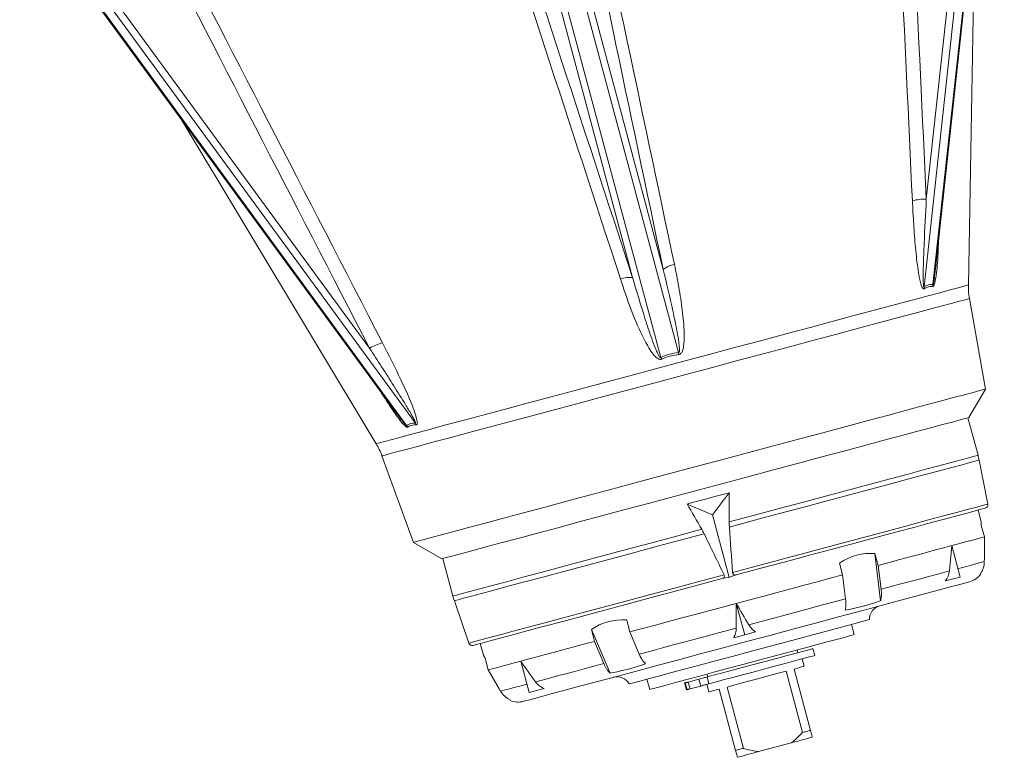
# Model space of a CAD drawing. Header units: millimetres. Extents: x 83 to 407, y -96 to 519.
# Tile 1 of 11: x 229 to 369, y -96 to 9. Entities that reach past the tile are written whole.
import ezdxf

# ---------------------------------------------------------------- set-up
doc = ezdxf.new("R2010")
doc.units = ezdxf.units.MM

msp = doc.modelspace()

# ---------------------------------------------------------------- linework, layer by layer
at = {"color": 7, "linetype": 'Continuous', "lineweight": 15}
for p, q in [((367.39, 62.82), (357.4, -29.18)), ((357.72, -16.74), (366.36, 62.82)), ((358.65, -28.85), (368.64, 63.15)), ((359.01, -26.61), (368.77, 63.24)), ((322.63, -38.5), (300.3, 44.84)), ((301.13, 45.34), (320.45, -26.73)), ((316.12, -27.88), (296.81, 44.18)), ((297.79, 44.17), (320.12, -39.17)), ((231.58, 26.71), (278.84, -37.87)), ((229.29, 25.86), (282.76, -47.21)), ((229.44, 25.86), (284.09, -48.83)), ((285.34, -48.49), (230.7, 26.19)), ((363.67, -28.92), (364.61, 24.96)), ((252.03, -5.21), (279.78, -51.4)), ((358.97, -26.89), (359, -26.61)), ((358.99, -26.78), (359.01, -26.61)), ((366.08, -43.67), (363.82, -30.83)), ((363.76, -47.7), (366.08, -43.67)), ((365.04, -53.05), (363.61, -47.73)), ((280.61, -53.13), (285.07, -65.38)), ((366.41, -59.96), (365.2, -53.73)), ((323.82, -59.95), (327.44, -61.49)), ((365.5, -62.48), (365.05, -60.81)), ((329.81, -70.34), (327.44, -61.49)), ((365.94, -64.61), (365.49, -62.93)), ((285.07, -65.38), (289.09, -67.7)), ((361.33, -65.84), (361, -69.43)), ((362.52, -70.29), (361.33, -65.84)), ((289.24, -67.66), (290.66, -72.98)), ((345.86, -69.99), (345.41, -68.31)), ((350.88, -68.65), (350.43, -66.96)), ((351.23, -73.65), (350.43, -66.96)), ((351.31, -72.02), (350.88, -68.65)), ((329.25, -70.4), (328.82, -70.52)), ((329.25, -70.4), (329.81, -70.34)), ((329.81, -70.34), (330.33, -70.11)), ((330.76, -70), (330.33, -70.11)), ((346.29, -73.37), (345.86, -69.99)), ((360.41, -70.85), (362.52, -70.29)), ((290.87, -73.64), (292.93, -79.65)), ((331.99, -78.47), (330.8, -74.03)), ((315.74, -78.06), (315.29, -76.38)), ((310.72, -79.4), (310.27, -77.72)), ((312.92, -83.91), (310.27, -77.72)), ((317.05, -81.2), (315.74, -78.06)), ((331.99, -78.47), (333.54, -78.05)), ((347.52, -78.45), (347.13, -77)), ((312.03, -82.55), (310.72, -79.4)), ((330.44, -78.88), (331.99, -78.47)), ((294.53, -79.7), (294.98, -81.38)), ((339.5, -81.01), (339.4, -80.62)), ((341.91, -81.4), (341.65, -80.43)), ((295.66, -83.44), (295.21, -81.76)), ((301.46, -86.65), (300.27, -82.21)), ((340.43, -82.93), (340.15, -81.87)), ((340.19, -92.32), (337.86, -83.62)), ((338.99, -83.32), (341.32, -92.01)), ((318.15, -84.76), (318.54, -86.21)), ((323.99, -85.16), (325.5, -84.76)), ((325.5, -84.76), (325.76, -85.73)), ((326.65, -84.04), (326.75, -84.42)), ((326.67, -84.45), (326.93, -85.41)), ((301.46, -86.65), (303.57, -86.08)), ((323.47, -85.3), (323.73, -86.27)), ((323.56, -85.28), (323.82, -86.25)), ((323.99, -85.16), (324.25, -86.13)), ((325.76, -85.73), (324.25, -86.13)), ((326.63, -85.49), (326.91, -86.56)), ((330.69, -94.86), (328.36, -86.17)), ((329.49, -85.87), (331.82, -94.56)), ((338.58, -93.78), (333.95, -95.02)), ((330.95, -95.83), (330.69, -94.86))]:
    msp.add_line(p, q, dxfattribs=at)
at = {"color": 8, "linetype": 'Continuous', "lineweight": 15, "flags": 128}
for points in [[(279.78, -51.4), (279.85, -51.38), (280.24, -51.28), (280.98, -51.08), (282.05, -50.79), (283.45, -50.42), (285.17, -49.96), (287.19, -49.42), (289.49, -48.8), (292.07, -48.11), (294.89, -47.35), (297.93, -46.54), (301.17, -45.67), (304.58, -44.76), (308.13, -43.8), (311.8, -42.82), (315.54, -41.82), (319.34, -40.8), (323.16, -39.78), (326.96, -38.76), (330.73, -37.75), (334.42, -36.76), (338, -35.8), (341.45, -34.88), (344.73, -34), (347.82, -33.17), (350.7, -32.4), (353.34, -31.69), (355.72, -31.05), (357.81, -30.49), (359.61, -30.01), (361.09, -29.61), (362.24, -29.31), (363.06, -29.09), (363.54, -28.96), (363.67, -28.92)], [(280.61, -53.13), (280.68, -53.11), (281.06, -53.01), (281.79, -52.81), (282.86, -52.53), (284.24, -52.16), (285.95, -51.7), (287.95, -51.16), (290.24, -50.55), (292.79, -49.86), (295.59, -49.12), (298.61, -48.31), (301.82, -47.45), (305.21, -46.54), (308.73, -45.6), (312.36, -44.62), (316.08, -43.63), (319.85, -42.62), (323.64, -41.6), (327.41, -40.59), (331.14, -39.59), (334.8, -38.61), (338.36, -37.66), (341.78, -36.74), (345.03, -35.87), (348.1, -35.04), (350.96, -34.28), (353.57, -33.58), (355.93, -32.95), (358.01, -32.39), (359.79, -31.91), (361.26, -31.52), (362.4, -31.21), (363.22, -31), (363.69, -30.87), (363.82, -30.83)], [(329.79, -62.49), (333.36, -61.53), (336.88, -60.59), (340.32, -59.67), (343.64, -58.78), (346.81, -57.93), (349.8, -57.13), (352.6, -56.38), (355.16, -55.7), (357.46, -55.08), (359.49, -54.53), (361.23, -54.07), (362.65, -53.69), (363.75, -53.39), (364.52, -53.19), (364.95, -53.07), (365.04, -53.05)], [(365.2, -53.73), (365.1, -53.75), (364.66, -53.87), (363.89, -54.08), (362.78, -54.38), (361.34, -54.76), (359.6, -55.23), (357.56, -55.77), (355.24, -56.4), (352.67, -57.08), (349.87, -57.83), (346.86, -58.64), (343.68, -59.49), (340.36, -60.38), (336.92, -61.3), (333.39, -62.25), (329.82, -63.21)], [(330.28, -69.64), (333.8, -68.7), (337.29, -67.77), (340.7, -66.85), (344.02, -65.96), (347.2, -65.11), (350.22, -64.3), (353.05, -63.54), (355.66, -62.84), (358.03, -62.21), (360.14, -61.64), (361.97, -61.15), (363.5, -60.74), (364.72, -60.42), (365.62, -60.18), (366.18, -60.02), (366.4, -59.96), (366.41, -59.96)], [(290.66, -72.98), (290.75, -72.95), (291.18, -72.84), (291.95, -72.63), (293.05, -72.34), (294.47, -71.96), (296.21, -71.49), (298.24, -70.95), (300.54, -70.33), (303.1, -69.64), (305.9, -68.89), (308.89, -68.09), (312.06, -67.24), (315.38, -66.35), (318.82, -65.43), (322.34, -64.49), (325.91, -63.53)], [(326.24, -64.16), (322.67, -65.12), (319.14, -66.07), (315.7, -66.99), (312.38, -67.88), (309.2, -68.73), (306.19, -69.54), (303.39, -70.29), (300.82, -70.98), (298.5, -71.6), (296.46, -72.14), (294.72, -72.61), (293.28, -73), (292.17, -73.29), (291.4, -73.5), (290.96, -73.62), (290.87, -73.64)], [(362.21, -69.1), (362.69, -68.97), (363.42, -68.78), (364.06, -68.61), (364.61, -68.46), (365.08, -68.33), (365.45, -68.23), (365.74, -68.16), (365.93, -68.1)], [(292.93, -79.65), (292.94, -79.65), (293.16, -79.59), (293.73, -79.44), (294.62, -79.2), (295.84, -78.87), (297.37, -78.46), (299.2, -77.97), (301.31, -77.41), (303.68, -76.77), (306.3, -76.07), (309.12, -75.31), (312.14, -74.5), (315.32, -73.65), (318.64, -72.76), (322.05, -71.85), (325.54, -70.91), (329.06, -69.97)], [(297.41, -86.46), (297.61, -86.41), (297.9, -86.34), (298.27, -86.23), (298.74, -86.11), (299.29, -85.96), (299.93, -85.79), (300.66, -85.6), (301.14, -85.47)]]:
    msp.add_lwpolyline(points, dxfattribs=at)
at = {"color": 7, "linetype": 'Continuous', "lineweight": 15, "flags": 128}
for points in [[(336.06, -51.71), (339.63, -50.76), (343.07, -49.84), (346.37, -48.95), (349.49, -48.12), (352.4, -47.34), (355.09, -46.62), (357.52, -45.96), (359.68, -45.38), (361.55, -44.88), (363.12, -44.46), (364.36, -44.13), (365.28, -43.89), (365.85, -43.73), (366.08, -43.67), (366.08, -43.67)], [(363.76, -47.7), (363.66, -47.72), (363.24, -47.83), (362.49, -48.04), (361.41, -48.33), (360.01, -48.7), (358.3, -49.16), (356.31, -49.69), (354.05, -50.3), (351.54, -50.97), (348.8, -51.7), (345.86, -52.49), (342.74, -53.33), (339.47, -54.2), (336.09, -55.11), (332.62, -56.04), (329.09, -56.99), (325.54, -57.94), (321.99, -58.89), (318.49, -59.83), (315.06, -60.74), (311.73, -61.64), (308.53, -62.49), (305.5, -63.31), (302.66, -64.07), (300.03, -64.77), (297.64, -65.41), (295.51, -65.98), (293.66, -66.48), (292.11, -66.89), (290.87, -67.23), (289.95, -67.47), (289.36, -67.63), (289.1, -67.7), (289.09, -67.7)], [(285.07, -65.38), (285.19, -65.35), (285.65, -65.22), (286.45, -65.01), (287.58, -64.7), (289.04, -64.31), (290.81, -63.84), (292.88, -63.29), (295.22, -62.66), (297.83, -61.96), (300.67, -61.2), (303.72, -60.38), (306.96, -59.51), (310.36, -58.6), (313.89, -57.65), (317.52, -56.68), (321.22, -55.69), (324.95, -54.69), (328.69, -53.69), (332.4, -52.69), (336.06, -51.71)], [(323.82, -59.95), (324.57, -59.75), (325.32, -59.55), (326.07, -59.35), (326.81, -59.15), (327.56, -58.95), (328.31, -58.75), (329.06, -58.55), (329.81, -58.35)], [(366.05, -60.54), (365.92, -60.58), (365.45, -60.7), (364.65, -60.92), (363.51, -61.22), (362.06, -61.61), (360.3, -62.08), (358.25, -62.63), (355.94, -63.25), (353.37, -63.94), (350.59, -64.68), (347.6, -65.48), (344.45, -66.33), (341.16, -67.21), (337.76, -68.12), (334.28, -69.05), (330.76, -70)], [(365.5, -62.48), (365.49, -62.53), (365.49, -62.93)], [(361.33, -65.84), (362.26, -65.6), (363.09, -65.37), (363.82, -65.18), (364.45, -65.01), (364.98, -64.87), (365.41, -64.75), (365.72, -64.67), (365.94, -64.61)], [(365.93, -68.1), (365.94, -67.7), (365.94, -64.61)], [(350.88, -68.65), (352.45, -68.23), (353.95, -67.82), (355.38, -67.44), (356.74, -67.08), (358.01, -66.73), (359.21, -66.41), (360.32, -66.12), (361.33, -65.84)], [(351.31, -72.02), (352.75, -71.64), (354.12, -71.27), (355.44, -70.92), (356.69, -70.58), (357.87, -70.26), (358.99, -69.97), (360.03, -69.69), (361, -69.43)], [(328.82, -70.52), (325.3, -71.46), (321.83, -72.39), (318.43, -73.3), (315.13, -74.18), (311.98, -75.03), (309, -75.83), (306.21, -76.57), (303.64, -77.26), (301.33, -77.88), (299.28, -78.43), (297.52, -78.9), (296.07, -79.29), (294.93, -79.6), (294.13, -79.81), (293.66, -79.94), (293.54, -79.97)], [(300.67, -87.9), (300.84, -87.85), (301.36, -87.71), (302.21, -87.48), (303.4, -87.16), (304.9, -86.76), (306.7, -86.28), (308.78, -85.72), (311.12, -85.1), (313.69, -84.41), (316.46, -83.66), (319.4, -82.87), (322.49, -82.05), (325.68, -81.19), (328.95, -80.32), (332.25, -79.43), (335.55, -78.55), (338.82, -77.67), (342.01, -76.82), (345.1, -75.99), (348.04, -75.2), (350.81, -74.46), (353.38, -73.77), (355.72, -73.14), (357.8, -72.59), (359.6, -72.1), (361.1, -71.7), (362.29, -71.38), (363.14, -71.15), (363.66, -71.02), (363.83, -70.97)], [(330.8, -74.03), (332.74, -73.5), (334.68, -72.98), (336.61, -72.47), (338.52, -71.96), (340.4, -71.45), (342.26, -70.96), (344.08, -70.47), (345.86, -69.99)], [(332.56, -77.05), (334.33, -76.57), (336.1, -76.1), (337.86, -75.63), (339.6, -75.16), (341.31, -74.7), (343.01, -74.25), (344.67, -73.8), (346.29, -73.37)], [(315.74, -78.06), (317.52, -77.58), (319.34, -77.1), (321.2, -76.6), (323.08, -76.09), (324.99, -75.58), (326.92, -75.07), (328.86, -74.55), (330.8, -74.03)], [(315.62, -85.44), (315.8, -85.39), (316.31, -85.26), (317.16, -85.03), (318.33, -84.72), (319.78, -84.33), (321.5, -83.87), (323.44, -83.35), (325.57, -82.78), (327.84, -82.17), (330.22, -81.53), (332.64, -80.88), (335.06, -80.23), (337.43, -79.6), (339.71, -78.99), (341.84, -78.42), (343.78, -77.9), (345.5, -77.44), (346.95, -77.05), (348.11, -76.73), (348.96, -76.51), (349.48, -76.37), (349.65, -76.32)], [(317.05, -81.2), (318.68, -80.77), (320.34, -80.32), (322.03, -79.87), (323.75, -79.41), (325.49, -78.94), (327.25, -78.47), (329.01, -78), (330.79, -77.52)], [(300.27, -82.21), (301.29, -81.93), (302.39, -81.64), (303.59, -81.32), (304.87, -80.97), (306.22, -80.61), (307.65, -80.23), (309.16, -79.82), (310.72, -79.4)], [(347.52, -78.45), (347.42, -78.47), (347, -78.59), (346.25, -78.79), (345.19, -79.07), (343.84, -79.43), (342.24, -79.86), (340.43, -80.35), (338.44, -80.88), (336.33, -81.45), (334.14, -82.03), (331.92, -82.63), (329.72, -83.21), (327.61, -83.78), (325.62, -84.31), (323.81, -84.8), (322.21, -85.23), (320.86, -85.59), (319.81, -85.87), (319.06, -86.07), (318.63, -86.19), (318.54, -86.21)], [(326.67, -84.45), (327.54, -84.21), (328.69, -83.91), (330.07, -83.54), (331.61, -83.12), (333.24, -82.69), (334.9, -82.24), (336.51, -81.81), (338, -81.41), (339.3, -81.06), (340.35, -80.78), (341.12, -80.58), (341.55, -80.46), (341.65, -80.43)], [(295.21, -81.76), (295.01, -81.42), (294.98, -81.38)], [(295.66, -83.44), (295.88, -83.38), (296.2, -83.3), (296.62, -83.18), (297.15, -83.04), (297.78, -82.87), (298.51, -82.68), (299.34, -82.45), (300.27, -82.21)], [(341.91, -81.4), (341.81, -81.43), (341.38, -81.54), (340.61, -81.75), (339.56, -82.03), (338.26, -82.38), (336.77, -82.78), (335.16, -83.21), (333.5, -83.65), (331.87, -84.09), (330.33, -84.5), (328.95, -84.87), (327.8, -85.18), (326.93, -85.41)], [(297.41, -86.46), (297.21, -86.12), (295.66, -83.44)], [(302.35, -85.14), (303.32, -84.88), (304.36, -84.6), (305.47, -84.3), (306.66, -83.99), (307.91, -83.65), (309.23, -83.3), (310.6, -82.93), (312.03, -82.55)], [(337.86, -83.62), (336.92, -83.88), (335.89, -84.15), (334.8, -84.44), (333.67, -84.74), (332.55, -85.05), (331.46, -85.34), (330.43, -85.61), (329.49, -85.87)], [(340.43, -82.93), (340.34, -82.96), (340.06, -83.03), (339.61, -83.16), (338.99, -83.32)], [(325.5, -84.76), (325.69, -84.71), (325.86, -84.66), (326.03, -84.62), (326.19, -84.58), (326.33, -84.54), (326.46, -84.5), (326.57, -84.47), (326.67, -84.45)], [(323.47, -85.3), (323.48, -85.3), (323.51, -85.29), (323.56, -85.28)], [(323.56, -85.28), (323.57, -85.28), (323.61, -85.27), (323.65, -85.26), (323.7, -85.24), (323.76, -85.23), (323.83, -85.21), (323.91, -85.19), (323.99, -85.16)], [(323.82, -86.25), (323.77, -86.26), (323.74, -86.27), (323.73, -86.27)], [(324.25, -86.13), (324.17, -86.15), (324.09, -86.17), (324.02, -86.19), (323.96, -86.21), (323.91, -86.22), (323.86, -86.23), (323.83, -86.24), (323.82, -86.25)], [(326.93, -85.41), (326.83, -85.44), (326.72, -85.47), (326.59, -85.5), (326.45, -85.54), (326.29, -85.58), (326.12, -85.63), (325.95, -85.68), (325.76, -85.73)], [(328.36, -86.17), (327.74, -86.33), (327.28, -86.46), (327.01, -86.53), (326.91, -86.56)], [(340.19, -92.32), (340.34, -92.28), (340.49, -92.24), (340.64, -92.2), (340.78, -92.16), (340.92, -92.12), (341.06, -92.08), (341.19, -92.05), (341.32, -92.01)], [(338.58, -93.78), (339.06, -93.65), (339.53, -93.53), (339.96, -93.41), (340.36, -93.31), (340.72, -93.21), (341.05, -93.12), (341.33, -93.04), (341.57, -92.98)], [(330.69, -94.86), (330.82, -94.83), (330.95, -94.79), (331.08, -94.76), (331.22, -94.72), (331.37, -94.68), (331.51, -94.64), (331.66, -94.6), (331.82, -94.56)], [(330.95, -95.83), (331.19, -95.76), (331.47, -95.69), (331.8, -95.6), (332.16, -95.5), (332.56, -95.39), (333, -95.28), (333.46, -95.16), (333.95, -95.02)]]:
    msp.add_lwpolyline(points, dxfattribs=at)
at = {"color": 7, "linetype": 'Continuous', "lineweight": 15}
for centre, radius, start, end in [((357.69, -24.49), 7.75, 89.7795, 104.5739), ((322.57, -29.37), 3.4, 99.1443, 128.8255), ((315.6, -31.24), 3.4, 81.1739, 110.8556), ((359.47, -29.21), 2.07, 179.3263, 186.8595), ((360.86, -29.29), 2.25, 168.7093, 176.0603), ((373.67, -29.1), 10, 179, 190), ((282.74, -44.57), 7.75, 105.4276, 120.2192), ((344.01, -37.37), 21.41, 183.0129, 183.7398), ((301.21, -48.8), 21.22, 26.2559, 26.9894), ((283.57, -49.54), 2.07, 23.1354, 30.6757), ((282.4, -50.31), 2.25, 33.948, 41.2832), ((271.21, -56.55), 10, 20, 31), ((355.38, -55.64), 10, 11, 15), ((365.92, -60.06), 0.5, 285, 11), ((363.06, -68.07), 3, 285, 322.2284), ((300.32, -70.39), 10, 195, 199), ((351.65, -76.3), 2, 105, 180.5225), ((293.41, -79.49), 0.5, 199, 285), ((313.88, -86.42), 2, 29.4775, 105), ((299.89, -85), 3, 247.8585, 285)]:
    msp.add_arc(centre, radius, start, end, dxfattribs=at)
for centre, major_axis, ratio, start_param, end_param in [((350.84, -95.23), (7.8, 66.38), 0.148959, 6.281605, 6.403187), ((337.44, -98.82), (-16.1, 60.09), 0.343893, 6.222395, 6.343976), ((324.05, -102.41), (-39.95, 53.59), 0.148959, 6.163184, 6.284765), ((367.97, -212.74), (-27.59, 211.34), 0.124839, 0.735511, 0.763803), ((367.97, -212.74), (-81.77, 196.83), 0.124839, 5.519382, 5.547675), ((358.9, -144.37), (-23.33, 178.22), 0.115283, 1.082949, 1.123106), ((341.64, -148.99), (-68.91, 166), 0.115283, 5.160079, 5.200236), ((363.18, -194.88), (-14.18, 127.89), 0.243013, 6.237963, 6.402532), ((363.18, -194.88), (-51.67, 117.85), 0.243013, 6.163839, 6.328408)]:
    msp.add_ellipse(centre, major_axis=major_axis, ratio=ratio, start_param=start_param, end_param=end_param, dxfattribs=at)
for points in [[(355.74, -16.99), (354.65, 6.49), (353.53, 29.97), (352.41, 53.45)], [(354.36, 53.69), (355.49, 30.21), (356.61, 6.74), (357.72, -16.74)], [(320.45, -26.73), (315.72, -4.22), (310.99, 18.29), (306.26, 40.8)], [(307.8, 41.49), (312.53, 18.98), (317.28, -3.52), (322.04, -26.02)], [(294.64, 37.69), (301.8, 15.83), (308.96, -6.03), (316.12, -27.88)], [(314.39, -28.07), (307.26, -6.2), (300.11, 15.66), (292.97, 37.52)], [(248.35, 25.56), (259.12, 4.67), (269.89, -16.22), (280.68, -37.1)], [(278.84, -37.87), (268.06, -16.99), (257.3, 3.9), (246.54, 24.8)], [(327.44, -61.49), (328.22, -60.42), (329, -59.37), (329.81, -58.35)], [(329.82, -63.21), (329.8, -62.97), (329.79, -62.73), (329.79, -62.49)], [(325.91, -63.53), (326.03, -63.74), (326.14, -63.95), (326.24, -64.16)], [(330.8, -74.03), (330.8, -75.19), (330.8, -76.36), (330.79, -77.52)], [(332.56, -77.05), (331.97, -76.04), (331.38, -75.04), (330.8, -74.03)], [(302.35, -85.14), (301.65, -84.17), (300.96, -83.19), (300.27, -82.21)], [(338.58, -93.78), (339.17, -93.34), (339.69, -92.84), (340.19, -92.32)]]:
    msp.add_open_spline(points, degree=3, dxfattribs=at)
for points, knots in [([(357.72, -16.74), (357.61, -18.85), (357.5, -20.96), (357.37, -24.11), (357.33, -25.16), (357.29, -26.72), (357.28, -27.25), (357.28, -28.02), (357.28, -28.28), (357.3, -28.66), (357.3, -28.79), (357.32, -28.97), (357.32, -29.03), (357.34, -29.12), (357.35, -29.15), (357.36, -29.18), (357.37, -29.19), (357.38, -29.2), (357.39, -29.19), (357.4, -29.18)], [0, 0, 0, 0, 0.5, 0.5, 0.75, 0.75, 0.875, 0.875, 0.9375, 0.9375, 0.96875, 0.96875, 0.984375, 0.984375, 0.992187, 0.992187, 0.996094, 0.996094, 1, 1, 1, 1]), ([(357.41, -29.45), (357.38, -29.48), (357.34, -29.48), (357.27, -29.46), (357.24, -29.43), (357.18, -29.35), (357.15, -29.31), (357.1, -29.21), (357.08, -29.16), (357.01, -29), (356.97, -28.89), (356.9, -28.65), (356.87, -28.52), (356.78, -28.15), (356.73, -27.9), (356.64, -27.38), (356.6, -27.11), (356.48, -26.32), (356.41, -25.78), (356.29, -24.7), (356.23, -24.15), (356.08, -22.52), (356, -21.42), (355.86, -19.21), (355.8, -18.1), (355.74, -16.99)], [0, 0, 0, 0, 0.015625, 0.015625, 0.03125, 0.03125, 0.046875, 0.046875, 0.0625, 0.0625, 0.09375, 0.09375, 0.125, 0.125, 0.1875, 0.1875, 0.25, 0.25, 0.375, 0.375, 0.5, 0.5, 0.75, 0.75, 1, 1, 1, 1]), ([(322.04, -26.02), (322.26, -27.08), (322.47, -28.15), (322.85, -30.3), (323.02, -31.38), (323.22, -33), (323.28, -33.54), (323.38, -34.63), (323.41, -35.17), (323.43, -35.99), (323.43, -36.27), (323.42, -36.81), (323.4, -37.09), (323.33, -37.64), (323.29, -37.92), (323.15, -38.31), (323.09, -38.44), (322.96, -38.61), (322.91, -38.66), (322.79, -38.74), (322.72, -38.76), (322.64, -38.77)], [0, 0, 0, 0, 0.25, 0.25, 0.5, 0.5, 0.625, 0.625, 0.75, 0.75, 0.8125, 0.8125, 0.875, 0.875, 0.9375, 0.9375, 0.96875, 0.96875, 0.984375, 0.984375, 1, 1, 1, 1]), ([(316.12, -27.88), (316.68, -29.81), (317.25, -31.74), (318.17, -34.61), (318.48, -35.57), (318.99, -36.99), (319.17, -37.46), (319.45, -38.16), (319.55, -38.39), (319.72, -38.73), (319.78, -38.84), (319.88, -39), (319.91, -39.06), (319.97, -39.13), (320, -39.15), (320.04, -39.18), (320.05, -39.19), (320.09, -39.19), (320.1, -39.18), (320.12, -39.17)], [0, 0, 0, 0, 0.5, 0.5, 0.75, 0.75, 0.875, 0.875, 0.9375, 0.9375, 0.96875, 0.96875, 0.984375, 0.984375, 0.992187, 0.992187, 0.996094, 0.996094, 1, 1, 1, 1]), ([(322.63, -38.5), (322.64, -38.5), (322.66, -38.5), (322.69, -38.48), (322.7, -38.47), (322.72, -38.42), (322.73, -38.39), (322.75, -38.3), (322.75, -38.23), (322.76, -38.04), (322.75, -37.92), (322.72, -37.54), (322.69, -37.29), (322.59, -36.54), (322.51, -36.04), (322.24, -34.56), (322.03, -33.57), (321.39, -30.63), (320.93, -28.67), (320.45, -26.73)], [0, 0, 0, 0, 0.003906, 0.003906, 0.007812, 0.007812, 0.015625, 0.015625, 0.03125, 0.03125, 0.0625, 0.0625, 0.125, 0.125, 0.25, 0.25, 0.5, 0.5, 1, 1, 1, 1]), ([(320.24, -39.42), (320.19, -39.43), (320.09, -39.47), (319.9, -39.45), (319.59, -39.31), (318.81, -38.57), (317.62, -36.49), (316.14, -33.21), (315.08, -30.16), (314.51, -28.44), (314.39, -28.07)], [0, 0, 0, 0, 0.011271, 0.022566, 0.040933, 0.087601, 0.260254, 0.584986, 0.910289, 1, 1, 1, 1]), ([(358.62, -29.13), (358.43, -29.1), (358.23, -29.12), (357.83, -29.22), (357.62, -29.32), (357.41, -29.45)], [0, 0, 0, 0, 0.5, 0.5, 1, 1, 1, 1]), ([(280.68, -37.1), (281.56, -38.85), (282.89, -41.49), (284.54, -45.02), (285.29, -46.94), (285.58, -48.07), (285.63, -48.4), (285.61, -48.61), (285.57, -48.72), (285.5, -48.73), (285.47, -48.73)], [0, 0, 0, 0, 0.441423, 0.663928, 0.88486, 0.919446, 0.957385, 0.97261, 0.987812, 1, 1, 1, 1]), ([(285.34, -48.49), (285.36, -48.49), (285.37, -48.49), (285.38, -48.48), (285.38, -48.47), (285.37, -48.43), (285.36, -48.4), (285.33, -48.32), (285.31, -48.26), (285.23, -48.1), (285.17, -47.98), (284.99, -47.65), (284.86, -47.42), (284.47, -46.75), (284.21, -46.31), (283.39, -44.97), (282.83, -44.08), (281.14, -41.41), (280, -39.64), (278.84, -37.87)], [0, 0, 0, 0, 0.003906, 0.003906, 0.007813, 0.007813, 0.015625, 0.015625, 0.03125, 0.03125, 0.0625, 0.0625, 0.125, 0.125, 0.25, 0.25, 0.5, 0.5, 1, 1, 1, 1]), ([(322.64, -38.77), (321.97, -38.88), (321.14, -39), (320.38, -39.35), (320.24, -39.42)], [0, 0, 0, 0, 0.811273, 1, 1, 1, 1]), ([(285.47, -48.73), (285.09, -48.76), (284.63, -48.79), (284.32, -49.01), (284.27, -49.05)], [0, 0, 0, 0, 0.8112745, 1, 1, 1, 1]), ([(365.37, -69.86), (365.55, -69.6), (365.69, -69.32), (365.88, -68.73), (365.93, -68.41), (365.93, -68.1)], [0, 0, 0, 0, 0.5, 0.5, 1, 1, 1, 1]), ([(330.76, -70), (330.75, -70), (330.68, -70.02), (330.56, -70.02), (330.43, -69.95), (330.35, -69.86), (330.3, -69.76), (330.29, -69.68), (330.28, -69.64)], [0, 0, 0, 0, 0.050812, 0.362351, 0.581682, 0.721873, 0.860904, 1, 1, 1, 1]), ([(361, -69.43), (360.97, -69.69), (360.9, -69.94), (360.7, -70.42), (360.57, -70.64), (360.41, -70.85)], [0, 0, 0, 0, 0.5, 0.5, 1, 1, 1, 1]), ([(329.06, -69.97), (329.09, -70.04), (329.11, -70.11), (329.11, -70.24), (329.09, -70.3), (329.01, -70.44), (328.92, -70.49), (328.82, -70.52)], [0, 0, 0, 0, 0.25, 0.25, 0.5, 0.5, 1, 1, 1, 1]), ([(351.23, -73.65), (351.24, -73.62), (351.31, -73.35), (351.39, -72.82), (351.34, -72.26), (351.31, -72.02)], [0, 0, 0, 0, 0.061904, 0.603445, 1, 1, 1, 1]), ([(346.21, -74.99), (346.24, -74.88), (346.27, -74.76), (346.31, -74.51), (346.32, -74.38), (346.34, -74.1), (346.34, -73.96), (346.33, -73.67), (346.31, -73.52), (346.29, -73.37)], [0, 0, 0, 0, 0.25, 0.25, 0.5, 0.5, 0.75, 0.75, 1, 1, 1, 1]), ([(346.21, -74.99), (347.78, -74.66), (349.47, -74.31), (351.11, -73.69), (351.23, -73.65)], [0, 0, 0, 0, 0.929457, 1, 1, 1, 1]), ([(330.79, -77.52), (330.79, -77.78), (330.75, -78.02), (330.63, -78.48), (330.55, -78.69), (330.44, -78.88)], [0, 0, 0, 0, 0.5, 0.5, 1, 1, 1, 1]), ([(333.54, -78.05), (333.35, -77.94), (333.18, -77.8), (332.84, -77.46), (332.69, -77.27), (332.56, -77.05)], [0, 0, 0, 0, 0.5, 0.5, 1, 1, 1, 1]), ([(317.94, -82.57), (317.92, -82.55), (317.72, -82.35), (317.39, -81.93), (317.15, -81.42), (317.05, -81.2)], [0, 0, 0, 0, 0.0618997, 0.6034352, 1, 1, 1, 1]), ([(312.92, -83.91), (312.83, -83.83), (312.75, -83.74), (312.59, -83.54), (312.51, -83.44), (312.36, -83.21), (312.29, -83.08), (312.16, -82.82), (312.09, -82.69), (312.03, -82.55)], [0, 0, 0, 0, 0.25, 0.25, 0.5, 0.5, 0.75, 0.75, 1, 1, 1, 1]), ([(312.92, -83.91), (314.24, -83.64), (315.96, -83.29), (317.57, -82.7), (317.94, -82.57)], [0, 0, 0, 0, 0.7691639, 1, 1, 1, 1]), ([(298.78, -87.7), (298.64, -87.63), (298.5, -87.56), (298.24, -87.39), (298.12, -87.29), (297.77, -86.98), (297.57, -86.73), (297.41, -86.46)], [0, 0, 0, 0, 0.25, 0.25, 0.5, 0.5, 1, 1, 1, 1]), ([(303.57, -86.08), (303.29, -85.94), (302.82, -85.71), (302.48, -85.3), (302.35, -85.14)], [0, 0, 0, 0, 0.609372, 1, 1, 1, 1]), ([(341.32, -92.01), (341.35, -92.14), (341.45, -92.5), (341.52, -92.79), (341.57, -92.98)], [0, 0, 0, 0, 0.334279, 1, 1, 1, 1]), ([(331.82, -94.56), (332.05, -94.63), (332.75, -94.83), (333.47, -94.95), (333.95, -95.02)], [0, 0, 0, 0, 0.334277, 1, 1, 1, 1])]:
    msp.add_open_spline(points, degree=3, knots=knots, dxfattribs=at)
at = {"color": 8, "linetype": 'Continuous', "lineweight": 15}
for points, knots in [([(359.44, -22.68), (359.42, -23.44), (359.36, -25.21), (359.19, -27.14), (358.97, -28.41), (358.88, -28.77), (358.78, -29.01), (358.7, -29.12), (358.64, -29.13), (358.62, -29.13)], [0, 0, 0, 0, 0.334651, 0.77205, 0.840519, 0.915631, 0.945772, 0.975871, 1, 1, 1, 1]), ([(358.65, -28.85), (358.66, -28.85), (358.66, -28.85), (358.67, -28.85), (358.68, -28.84), (358.7, -28.81), (358.74, -28.69), (358.83, -28.21), (358.91, -27.58), (358.96, -27.05), (358.97, -26.89)], [0, 0, 0, 0, 0.010438, 0.018918, 0.027377, 0.041335, 0.076919, 0.214284, 0.758923, 1, 1, 1, 1]), ([(284.27, -49.05), (284.24, -49.06), (284.2, -49.08), (284.09, -49.05), (283.86, -48.88), (283.15, -48.12), (281.96, -46.44), (280.97, -44.88), (280.4, -43.99)], [0, 0, 0, 0, 0.022781, 0.045608, 0.08273, 0.177049, 0.525992, 1, 1, 1, 1]), ([(282.76, -47.21), (282.82, -47.28), (283, -47.54), (283.28, -47.9), (283.55, -48.25), (283.72, -48.47), (283.84, -48.61), (283.91, -48.7), (283.97, -48.76), (284.01, -48.8), (284.05, -48.82), (284.06, -48.83), (284.08, -48.84), (284.09, -48.83), (284.09, -48.83), (284.09, -48.83)], [0, 0, 0, 0, 0.133104, 0.438673, 0.63025, 0.751316, 0.828676, 0.878928, 0.912346, 0.943622, 0.962871, 0.974157, 0.982897, 0.991685, 1, 1, 1, 1])]:
    msp.add_open_spline(points, degree=3, knots=knots, dxfattribs=at)

doc.saveas('drawing.dxf')
